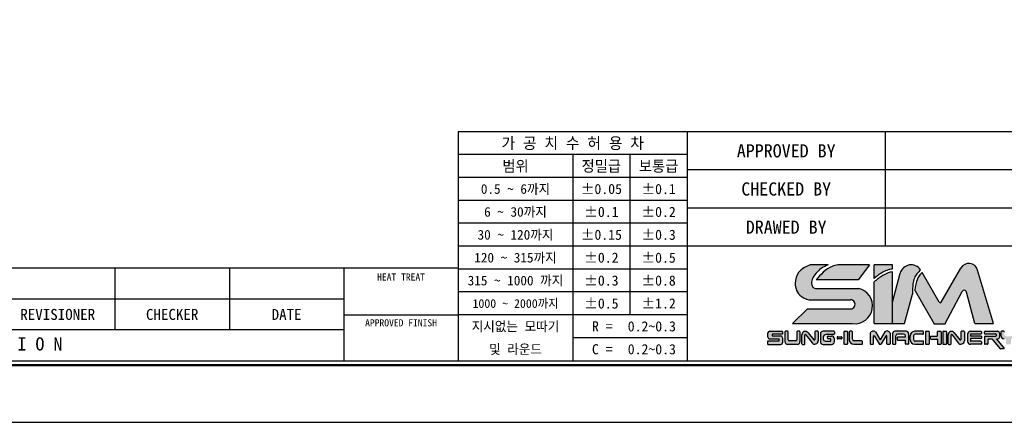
# Model space of a CAD drawing. Header units: millimetres. Extents: x -29 to 5648, y -387 to 3949.
# Tile 2 of 7: x 179 to 360, y 0 to 74. Entities that reach past the tile are written whole.
import ezdxf
from ezdxf.enums import TextEntityAlignment as Align

# ---------------------------------------------------------------- set-up
doc = ezdxf.new("R2010")
doc.units = ezdxf.units.MM
doc.layers.get('0').update_dxf_attribs({"linetype": 'CONTINUOUS'})
doc.layers.add('5', color=7, linetype='CONTINUOUS')
doc.layers.add('7', color=7, linetype='CONTINUOUS')

# ---------------------------------------------------------------- blocks, each defined once
blk = doc.blocks.new('란표제')
h = blk.add_hatch(color=8)
h.dxf.hatch_style = 1
edge = h.paths.add_edge_path()
edge.add_spline(control_points=[(275.0627256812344, 19.1589791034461), (275.0773552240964, 19.57794386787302), (275.1025993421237, 20.30089167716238), (275.3125840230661, 21.24983197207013), (275.7149129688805, 21.97049305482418), (276.082664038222, 22.32534979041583), (276.2775094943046, 22.51336344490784)], knot_values=[0, 0, 0, 0, 0.7435831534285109, 1.283095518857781, 1.707763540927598, 2.186317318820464, 2.186317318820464, 2.186317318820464, 2.186317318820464], degree=3, periodic=0)
edge.add_arc((274.8821637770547, 21.55989067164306), 1.690000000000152, 34.34572044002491, 164.999999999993)
edge.add_line((273.2497491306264, 21.99729485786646), (272.1147233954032, 17.76132114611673))
edge.add_line((272.1147233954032, 17.76132114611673), (272.1147233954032, 14.56964083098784))
edge.add_line((272.1147233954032, 14.56964083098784), (273.8922549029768, 14.56964083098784))
edge.add_line((273.8922549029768, 14.56964083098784), (275.0538491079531, 18.90476942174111))
edge.add_spline(control_points=[(275.0538491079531, 18.90476942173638), (275.0568079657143, 18.98950598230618), (275.0597668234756, 19.07424254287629), (275.0627256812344, 19.1589791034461)], knot_values=[2.186317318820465, 2.186317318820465, 2.186317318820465, 2.186317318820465, 2.336708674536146, 2.336708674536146, 2.336708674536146, 2.336708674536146], degree=3, periodic=0)
edge = h.paths.add_edge_path()
edge.add_arc((282.7153299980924, 19.15023052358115), 0.3379999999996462, 14.999999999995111, 152.0936797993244, ccw=False)
edge.add_line((283.0418129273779, 19.23771136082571), (284.2856565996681, 14.59562357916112))
edge.add_line((284.2856565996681, 14.59562357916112), (287.0312419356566, 14.59562357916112))
edge.add_line((287.0312419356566, 14.59562357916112), (284.698741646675, 22.48208966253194))
edge.add_arc((283.4022573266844, 22.0986416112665), 1.352000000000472, 16.47610349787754, 150.0000000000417)
edge.add_line((282.2313909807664, 22.77464161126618), (279.328189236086, 17.74614868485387))
edge.add_arc((279.1818309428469, 17.83064868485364), 0.1689999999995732, 210.0000000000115, 330.00000000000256, ccw=False)
edge.add_line((279.0354726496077, 17.74614868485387), (276.4997684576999, 22.13811717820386))
edge.add_spline(control_points=[(276.4997684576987, 22.13811717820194), (276.3465195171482, 21.96972988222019), (276.0439022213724, 21.63721921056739), (275.6848775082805, 20.95838757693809), (275.5056859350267, 20.21422517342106), (275.4438638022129, 19.68005989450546), (275.4178006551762, 19.4548650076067)], knot_values=[0, 0, 0, 0, 0.523800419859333, 1.034337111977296, 1.752334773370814, 2.275651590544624, 2.275651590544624, 2.275651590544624, 2.275651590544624], degree=3, periodic=0)
edge.add_arc((275.3365080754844, 19.30670119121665), 0.1690000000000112, 30.00000000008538, 61.24788174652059, ccw=False)
edge.add_line((275.4828663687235, 19.39120119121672), (278.275008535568, 14.55506909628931))
edge.add_line((278.275008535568, 14.55506909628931), (279.8991915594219, 14.55506909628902))
edge.add_line((279.8991915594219, 14.55506909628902), (282.4166346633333, 19.30842375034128))
h = blk.add_hatch(color=150)
h.dxf.hatch_style = 1
edge = h.paths.add_edge_path()
edge.add_spline(control_points=[(269.4313514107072, 21.23682854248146), (269.6359798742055, 21.41891288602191), (270.0327252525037, 21.7719484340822), (270.7280603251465, 22.18750380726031), (271.4106727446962, 22.51924857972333), (271.9007036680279, 22.60265436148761), (272.1147233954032, 22.63908161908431)], knot_values=[0, 0, 0, 0, 0.6304310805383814, 1.222315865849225, 1.865724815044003, 2.364625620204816, 2.364625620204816, 2.364625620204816, 2.364625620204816], degree=3, periodic=0)
edge.add_line((272.1147233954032, 22.63908161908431), (272.1147233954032, 23.23741673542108))
edge.add_line((272.1147233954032, 23.23741673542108), (269.4313514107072, 23.23741673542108))
edge.add_line((269.4313514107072, 23.23741673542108), (269.4313514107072, 21.23682854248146))
edge = h.paths.add_edge_path()
edge.add_spline(control_points=[(272.1147233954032, 22.22357291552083), (271.8960154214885, 22.17327034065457), (271.4034488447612, 22.0599806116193), (270.715909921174, 21.71275165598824), (270.0397629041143, 21.25956616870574), (269.6376071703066, 20.9094133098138), (269.4313514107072, 20.72982854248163)], knot_values=[0, 0, 0, 0, 0.5164407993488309, 1.163110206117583, 1.761888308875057, 2.392319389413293, 2.392319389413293, 2.392319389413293, 2.392319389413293], degree=3, periodic=0)
edge.add_line((269.4313514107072, 20.72982854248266), (269.4313514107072, 14.56964083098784))
edge.add_line((269.4313514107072, 14.56964083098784), (272.1147233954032, 14.56964083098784))
edge.add_line((272.1147233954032, 14.56964083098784), (272.1147233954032, 22.22357291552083))
edge = h.paths.add_edge_path()
edge.add_line((267.0830865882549, 19.76878435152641), (260.734030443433, 19.76878435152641))
edge.add_spline(control_points=[(260.7340304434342, 19.76878435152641), (260.6304282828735, 19.80046622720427), (260.3773761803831, 19.87785037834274), (260.0993263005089, 20.3834271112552), (260.187756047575, 21.0896081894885), (260.7314099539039, 21.92713840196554), (261.4878621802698, 22.76627762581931), (262.2797090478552, 23.09358528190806), (262.6276767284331, 23.23741673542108)], knot_values=[0, 0, 0, 0, 0.2433595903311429, 0.5944147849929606, 1.213183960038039, 1.789398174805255, 2.88702788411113, 3.747486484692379, 3.747486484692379, 3.747486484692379, 3.747486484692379], degree=3, periodic=0)
edge.add_line((262.6276767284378, 23.23741673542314), (259.9686972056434, 23.23741673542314))
edge.add_spline(control_points=[(259.9686972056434, 23.23741673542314), (259.6776716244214, 23.12786400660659), (259.0262061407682, 22.88262844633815), (258.0427933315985, 22.05524221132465), (257.6589013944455, 20.72241547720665), (257.8905376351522, 19.4262980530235), (258.4932930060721, 18.63992786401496), (259.0387723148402, 18.37393810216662), (259.2361936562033, 18.2776703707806)], knot_values=[0, 0, 0, 0, 0.550739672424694, 1.232839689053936, 2.19963066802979, 2.850121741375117, 3.513003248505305, 3.888995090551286, 3.888995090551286, 3.888995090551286, 3.888995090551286], degree=3, periodic=0)
edge.add_arc((260.0206695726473, 19.77456633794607), 1.689999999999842, 242.3423855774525, 270.0000000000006)
edge.add_line((260.0206695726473, 18.08456633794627), (265.933220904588, 18.08456633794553))
edge.add_arc((265.933220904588, 17.41949662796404), 0.6650697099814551, 270.18688939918, 90, ccw=False)
edge.add_line((265.9353902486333, 16.75443045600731), (259.548431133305, 16.75443045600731))
edge.add_line((259.548431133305, 16.75443045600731), (257.3636415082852, 14.56964083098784))
edge.add_line((257.3636415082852, 14.56964083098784), (266.2319154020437, 14.56964083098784))
edge.add_arc((266.5395411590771, 17.18852423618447), 2.636889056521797, 263.3004820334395, 78.10426637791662)
edge = h.paths.add_edge_path(flags=17)
edge.add_spline(control_points=[(264.0618412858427, 23.23741673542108), (263.7695622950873, 23.17538582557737), (262.9649864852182, 23.00462921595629), (261.8692366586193, 22.18236333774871), (261.1771816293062, 21.42409186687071), (260.8344419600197, 21.04855856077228)], knot_values=[0, 0, 0, 0, 0.6846043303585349, 1.884555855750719, 3.061918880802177, 3.061918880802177, 3.061918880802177, 3.061918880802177], degree=3, periodic=0)
edge.add_line((260.8344419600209, 21.04855856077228), (267.0300266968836, 21.04855856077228))
edge.add_line((267.0300266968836, 21.04855856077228), (268.7149674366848, 23.23741673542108))
edge.add_line((268.7149674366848, 23.23741673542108), (264.0618412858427, 23.23741673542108))
h = blk.add_hatch(color=150)
h.dxf.hatch_style = 1
h.paths.add_polyline_path([(255.8918496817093, 12.49001531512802, 0.4142135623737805), (255.6383496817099, 12.74351531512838), (254.4359279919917, 12.74351531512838, -0.4142135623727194), (254.3514279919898, 12.8280153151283), (254.3514279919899, 12.93313653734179, -0.4142135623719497), (254.4359279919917, 13.01763653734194), (255.8918496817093, 13.01763653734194), (255.8918496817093, 13.45026974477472), (253.9892572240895, 13.45026974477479, 0.4142135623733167), (253.7357572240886, 13.19676974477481), (253.7357572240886, 12.54712844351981, 0.4142135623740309), (253.9892572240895, 12.29362844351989), (255.3256614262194, 12.29362844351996, -0.4142135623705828), (255.4101614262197, 12.2091284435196), (255.4101614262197, 12.10882920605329, -0.4142135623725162), (255.3256614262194, 12.02432920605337), (253.7113647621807, 12.02432920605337), (253.7113647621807, 11.49943248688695), (255.6383496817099, 11.49943248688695, 0.4142135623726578), (255.8918496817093, 11.75293248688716)])
h.paths.add_polyline_path([(265.4913498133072, 13.34837791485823, 0.4142135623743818), (265.4068498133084, 13.43287791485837), (265.0227749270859, 13.43287791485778, 0.4142135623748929), (264.9382749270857, 13.34837791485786), (264.9382749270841, 11.60814308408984, 0.4142135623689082), (265.0227749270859, 11.52364308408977), (265.4068498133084, 11.52364308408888, 0.4142135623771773), (265.4913498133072, 11.6081430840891)])
h.paths.add_polyline_path([(269.3149947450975, 12.69271470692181, -0.7673269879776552), (269.4726738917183, 12.73496470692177), (270.1476377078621, 11.56589308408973, 0.2679491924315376), (270.2208168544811, 11.52364308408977), (270.3886929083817, 11.52364308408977, 0.2679491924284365), (270.4618720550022, 11.56589308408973), (271.136835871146, 12.73496470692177, -0.7673269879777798), (271.2945150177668, 12.69271470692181), (271.2945150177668, 11.60814308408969, 0.414213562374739), (271.3790150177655, 11.52364308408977), (271.6874683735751, 11.52364308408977, 0.4142135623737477), (271.7719683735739, 11.60814308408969), (271.7719683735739, 13.14150117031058, 0.5572135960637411), (270.9835726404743, 13.35275117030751), (270.3047548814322, 12.17700432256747), (269.6259371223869, 13.35275117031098, 0.5198906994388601), (268.8375413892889, 13.14150117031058), (268.8375413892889, 11.60814308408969, 0.4142135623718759), (268.9220413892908, 11.52364308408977), (269.2304947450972, 11.52364308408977, 0.4142135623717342), (269.3149947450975, 11.60814308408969)])
h = blk.add_hatch(color=251)
h.dxf.hatch_style = 1
h.paths.add_polyline_path([(264.6369999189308, 12.54995020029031, 0.4142135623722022), (264.552499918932, 12.63445020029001), (264.0281001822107, 12.63445020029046, 0.4142135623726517), (263.9436001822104, 12.54995020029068), (263.9436001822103, 12.39560813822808, 0.4142135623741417), (264.0281001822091, 12.31110813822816), (264.552499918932, 12.3111081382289, 0.4142135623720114), (264.6369999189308, 12.39560813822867)])
h.paths.add_polyline_path([(258.4601998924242, 11.92193248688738), (258.4601998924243, 13.36576974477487, 0.4142135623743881), (258.3756998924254, 13.45026974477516), (258.0906228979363, 13.45026974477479, 0.4142135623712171), (258.0061228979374, 13.36576974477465), (258.0061228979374, 12.18747393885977, -0.4142135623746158), (257.8371228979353, 12.01847393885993), (256.8846107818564, 12.01847393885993, -0.4142135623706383), (256.7156107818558, 12.18747393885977), (256.7156107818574, 13.36576974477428, 0.414213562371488), (256.6311107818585, 13.45026974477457), (256.3251870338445, 13.45026974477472, 0.4142135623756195), (256.2406870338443, 13.36576974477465), (256.2406870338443, 11.92193248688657, 0.4142135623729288), (256.6631870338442, 11.4994324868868), (258.0376998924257, 11.49943248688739, 0.4142135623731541)])
h.paths.add_polyline_path([(261.1488024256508, 12.0448363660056), (261.1488024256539, 13.36576974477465, 0.4142135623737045), (261.064302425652, 13.45026974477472), (260.7360734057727, 13.45026974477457, 0.4142135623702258), (260.6515734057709, 13.36576974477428), (260.6515734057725, 12.24481650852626, -0.7053166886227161), (260.5016056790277, 12.19139154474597), (259.6575188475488, 13.22574781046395, 0.7053166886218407), (258.757712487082, 12.90519802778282), (258.7577124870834, 11.58393248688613, 0.4142135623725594), (258.8422124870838, 11.49943248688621), (259.0973144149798, 11.49943248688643, 0.4142135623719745), (259.1818144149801, 11.58393248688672), (259.1818144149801, 12.87627755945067, -0.7182104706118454), (259.3335723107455, 12.92743052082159), (260.2382550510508, 11.73791859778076, 0.7182104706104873)])
h.paths.add_polyline_path([(263.5382578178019, 11.92193248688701), (263.5382578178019, 12.31768943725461, 0.4142135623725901), (263.1157578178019, 12.74018943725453), (262.6233206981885, 12.74018943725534, 0.4142135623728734), (262.5388206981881, 12.65568943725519), (262.5388206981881, 12.3999134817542, 0.4142135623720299), (262.6233206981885, 12.31541348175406), (262.9553217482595, 12.31541348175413, -0.4142135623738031), (263.0398217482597, 12.23091348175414), (263.0398217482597, 12.06617401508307, -0.4142135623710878), (262.9553217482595, 11.9816740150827), (262.2414599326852, 11.9816740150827, -0.4142135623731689), (261.903459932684, 12.31967401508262), (261.903459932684, 12.54779928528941, -0.4142135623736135), (262.325959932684, 12.97029928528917), (263.4537578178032, 12.9702992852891, 0.414213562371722), (263.5382578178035, 13.05479928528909), (263.5382578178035, 13.36576974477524, 0.4142135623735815), (263.4537578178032, 13.45026974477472), (261.8935343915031, 13.45026974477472, 0.414213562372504), (261.4710343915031, 13.02776974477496), (261.4710343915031, 11.92193248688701, 0.4142135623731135), (261.8935343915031, 11.49943248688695), (263.1157578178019, 11.49943248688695, 0.4142135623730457)])
h.paths.add_polyline_path([(267.686365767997, 11.92748730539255, 0.4142135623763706), (267.6018657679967, 12.01198730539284), (266.4686991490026, 12.01198730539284, -0.414213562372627), (266.2151991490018, 12.26548730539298), (266.2151991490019, 13.34837791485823, 0.4142135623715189), (266.1306991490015, 13.43287791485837), (265.8297345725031, 13.43287791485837, 0.4142135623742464), (265.7452345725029, 13.34837791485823), (265.7452345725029, 12.19964308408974, 0.4142135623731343), (266.4212345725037, 11.52364308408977), (267.6018657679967, 11.52364308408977, 0.4142135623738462), (267.686365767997, 11.60814308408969)])
h.paths.add_polyline_path([(272.6031511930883, 12.77084332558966, -0.4142135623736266), (272.8566511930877, 13.02434332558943), (273.7719485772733, 13.02434332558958, -0.4142135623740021), (274.0254485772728, 12.77084332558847), (274.0254485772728, 12.60578891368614), (272.8978494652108, 12.60578891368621, 0.4142135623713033), (272.8133494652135, 12.52128891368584), (272.8133494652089, 12.2275027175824, 0.4142135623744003), (272.8978494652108, 12.14300271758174), (274.0254485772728, 12.14300271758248), (274.0254485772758, 11.60814308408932, 0.414213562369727), (274.1099485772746, 11.52364308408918), (274.4089681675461, 11.5236430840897, 0.4142135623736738), (274.493468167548, 11.60814308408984), (274.493468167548, 13.09487791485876, 0.4142135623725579), (274.1554681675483, 13.43287791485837), (272.4765440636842, 13.43287791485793, 0.4142135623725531), (272.1385440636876, 13.09487791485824), (272.1385440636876, 11.60814308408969, 0.4142135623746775), (272.2230440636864, 11.52364308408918), (272.518651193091, 11.52364308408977, 0.4142135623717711), (272.6031511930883, 11.60814308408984)])
h.paths.add_polyline_path([(276.7035665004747, 11.89577780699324, 0.4142135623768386), (276.6190665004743, 11.98027780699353), (275.489626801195, 11.9802778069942, -0.4142135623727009), (275.2361268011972, 12.23377780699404), (275.2361268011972, 12.7733856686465, -0.4142135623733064), (275.489626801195, 13.02688566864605), (276.6190665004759, 13.02688566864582, 0.414213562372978), (276.7035665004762, 13.11138566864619), (276.7035665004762, 13.34837791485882, 0.4142135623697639), (276.6190665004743, 13.43287791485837), (275.4024355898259, 13.43287791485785, 0.4142135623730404), (274.7264355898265, 12.75687791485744), (274.7264355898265, 12.19964308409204, 0.4142135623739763), (275.4024355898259, 11.52364308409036), (276.6190665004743, 11.52364308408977, 0.4142135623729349), (276.7035665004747, 11.60814308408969)])
h.paths.add_polyline_path([(277.5403531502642, 13.34837791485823, 0.4142135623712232), (277.4558531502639, 13.43287791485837), (277.071778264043, 13.43287791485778, 0.4142135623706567), (276.9872782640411, 13.34837791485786), (276.9872782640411, 11.60814308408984, 0.4142135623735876), (277.0717782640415, 11.52364308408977), (277.4558531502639, 11.52364308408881, 0.4142135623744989), (277.5403531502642, 11.6081430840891)])
h.paths.add_polyline_path([(279.2992845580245, 13.34837791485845, 0.414213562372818), (279.2147845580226, 13.43287791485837), (278.8307096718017, 13.43287791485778, 0.4142135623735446), (278.7462096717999, 13.34837791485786), (278.7462096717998, 12.79193278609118, -0.4142135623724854), (278.6617096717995, 12.70743278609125), (277.7792291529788, 12.70743278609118, 0.4142135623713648), (277.6947291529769, 12.62293278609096), (277.6947291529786, 12.37646408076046, 0.4142135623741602), (277.7792291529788, 12.29196408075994), (278.6617096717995, 12.29196408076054, -0.4142135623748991), (278.7462096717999, 12.20746408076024), (278.7462096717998, 11.60814308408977, 0.4142135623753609), (278.8307096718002, 11.52364308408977), (279.2147845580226, 11.52364308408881, 0.4142135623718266), (279.2992845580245, 11.6081430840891)])
h.paths.add_polyline_path([(280.1012012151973, 13.34837791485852, 0.414213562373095), (280.0167012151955, 13.43287791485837), (279.6326263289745, 13.43287791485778, 0.4142135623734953), (279.5481263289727, 13.34837791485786), (279.5481263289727, 11.60814308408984, 0.414213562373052), (279.632626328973, 11.52364308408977), (280.0167012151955, 11.52364308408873, 0.4142135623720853), (280.1012012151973, 11.6081430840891)])
h.paths.add_polyline_path([(281.2413105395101, 13.2257478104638, 0.7053166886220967), (280.3415041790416, 12.90519802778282), (280.3415041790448, 11.58393248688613, 0.4142135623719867), (280.4260041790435, 11.49943248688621), (280.6811061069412, 11.49943248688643, 0.4142135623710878), (280.7656061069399, 11.58393248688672), (280.7656061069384, 12.87627755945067, -0.7182104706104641), (280.9173640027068, 12.92743052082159), (281.8220467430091, 11.73791859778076, 0.7182104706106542), (282.7325941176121, 12.0448363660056), (282.7325941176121, 13.36576974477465, 0.4142135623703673), (282.6480941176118, 13.45026974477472), (282.319865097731, 13.45026974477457, 0.4142135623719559), (282.2353650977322, 13.36576974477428), (282.2353650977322, 12.24481650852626, -0.7053166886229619), (282.0853973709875, 12.19139154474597)])
h.paths.add_polyline_path([(285.2465399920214, 13.34837791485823, 0.414213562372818), (285.1620399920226, 13.43287791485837), (283.6221923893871, 13.43287791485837, 0.414213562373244), (283.1996923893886, 13.01037791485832), (283.1996923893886, 11.94614308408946, 0.4142135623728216), (283.6221923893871, 11.52364308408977), (285.1620399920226, 11.52364308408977, 0.4142135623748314), (285.2465399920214, 11.60814308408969), (285.2465399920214, 11.88650074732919, 0.4142135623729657), (285.1620399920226, 11.97100074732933), (283.712613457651, 11.97100074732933, -0.4142135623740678), (283.6281134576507, 12.05550074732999), (283.6281134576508, 12.26963683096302, -0.4142135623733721), (283.7126134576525, 12.35413683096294), (285.1620399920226, 12.35413683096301, 0.4142135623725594), (285.2465399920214, 12.43863683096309), (285.2465399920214, 12.64687567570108, 0.4142135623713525), (285.1620399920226, 12.73137567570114), (283.7126134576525, 12.73137567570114, -0.4142135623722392), (283.6281134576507, 12.81587567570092), (283.6281134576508, 12.94159305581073, -0.4142135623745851), (283.712613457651, 13.02609305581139), (285.1620399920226, 13.02609305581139, 0.4142135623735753), (285.2465399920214, 13.11059305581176)])
h.paths.add_polyline_path([(287.9367704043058, 13.17937791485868, 0.4142135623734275), (287.6832704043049, 13.43287791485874), (285.7858523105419, 13.43287791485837, 0.4142135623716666), (285.7013523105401, 13.34837791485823), (285.70135231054, 13.13880807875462, 0.4142135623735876), (285.7858523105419, 13.05430807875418), (287.3438020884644, 13.0543080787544, -0.4142135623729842), (287.4283020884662, 12.96980807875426), (287.4283020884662, 12.78855795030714, -0.4142135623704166), (287.3438020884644, 12.70405795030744), (285.7858523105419, 12.70405795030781, 0.4142135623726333), (285.7013523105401, 12.61955795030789), (285.7013523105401, 11.60814308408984, 0.4142135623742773), (285.7858523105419, 11.52364308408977), (286.1203941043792, 11.52364308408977, 0.4142135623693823), (286.2048941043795, 11.60814308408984), (286.2048941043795, 12.23851556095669, -0.4142135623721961), (286.2893941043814, 12.32301556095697), (286.819905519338, 12.32301556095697), (288.0190716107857, 10.89390506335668, 0.2216946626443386), (288.0838023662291, 10.86372061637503), (288.5418862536, 10.86372061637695, 0.6370702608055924), (288.6066170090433, 11.00253616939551), (287.4986032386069, 12.32301556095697), (287.6832704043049, 12.32301556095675, 0.4142135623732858), (287.9367704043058, 12.57651556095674)])
h.paths.add_polyline_path([(290.3760742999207, 12.83001556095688), (290.3760742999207, 13.3483779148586, 0.4142135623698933), (290.2915742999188, 13.43287791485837), (289.9447103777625, 13.43287791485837, 0.4142135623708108), (289.8602103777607, 13.34837791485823), (289.8602103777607, 12.95755795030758, -0.4142135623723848), (289.6067103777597, 12.7040579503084), (288.89774458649, 12.70405795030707, -0.4142135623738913), (288.6442445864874, 12.95755795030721), (288.6442445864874, 13.34837791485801, 0.4142135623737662), (288.5597445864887, 13.43287791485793), (288.2128806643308, 13.43287791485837, 0.4142135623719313), (288.128380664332, 13.34837791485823), (288.128380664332, 12.83001556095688, 0.4142135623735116), (288.6353806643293, 12.32301556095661), (289.8690742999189, 12.32301556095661, 0.4142135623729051)])
h.paths.add_polyline_path([(289.60736216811, 12.32301556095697), (288.8774100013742, 12.32301556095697), (288.8774100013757, 11.60814308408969, 0.4142135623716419), (288.961910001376, 11.52364308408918), (289.5228621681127, 11.52364308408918, 0.41421356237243), (289.6073621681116, 11.60814308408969)])
for p, q in [((262.6276767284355, 23.23741673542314), (259.9686972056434, 23.23741673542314)), ((268.7149674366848, 23.23741673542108), (264.0618412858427, 23.23741673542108)), ((268.7149674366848, 23.23741673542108), (267.0300266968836, 21.04855856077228)), ((272.1147233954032, 23.23741673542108), (269.4313514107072, 23.23741673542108)), ((269.4313514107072, 21.23682854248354), (269.4313514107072, 23.23741673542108)), ((272.1147233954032, 22.63908161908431), (272.1147233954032, 23.23741673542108)), ((272.1147233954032, 14.56964083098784), (272.1147233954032, 22.22357291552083)), ((272.1147233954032, 17.76132114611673), (273.2497491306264, 21.99729485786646)), ((279.0354726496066, 17.74614868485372), (276.4997684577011, 22.13811717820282)), ((279.3281892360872, 17.74614868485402), (282.2313909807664, 22.77464161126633)), ((287.0312419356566, 14.59562357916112), (284.6987416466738, 22.48208966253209)), ((267.0300266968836, 21.04855856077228), (260.8344419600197, 21.04855856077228)), ((269.4313514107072, 14.56964083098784), (269.4313514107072, 20.72982854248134)), ((260.7340304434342, 19.76878435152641), (267.083086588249, 19.76878435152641)), ((273.8922549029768, 14.56964083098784), (275.0538491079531, 18.90476942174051)), ((275.4828663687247, 19.39120119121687), (278.275008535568, 14.55506909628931)), ((279.8658430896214, 14.49210159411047), (282.4166346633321, 19.30842375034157)), ((284.2856565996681, 14.59562357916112), (283.0418129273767, 19.23771136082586)), ((260.0206695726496, 18.08456633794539), (265.933220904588, 18.08456633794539)), ((259.548431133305, 16.75443045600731), (257.3636415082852, 14.56964083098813)), ((259.548431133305, 16.75443045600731), (265.9310515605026, 16.75443045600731)), ((257.3636415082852, 14.56964083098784), (266.2319154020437, 14.56964083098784)), ((269.4313514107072, 14.56964083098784), (272.1147233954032, 14.56964083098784)), ((272.1147233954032, 14.56964083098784), (273.8922549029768, 14.56964083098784)), ((278.275008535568, 14.55506909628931), (279.8658430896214, 14.55506909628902)), ((284.2856565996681, 14.59562357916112), (287.0312419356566, 14.59562357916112)), ((253.7357572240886, 12.54712844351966), (253.7357572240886, 13.19676974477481)), ((253.9892572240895, 13.45026974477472), (255.8918496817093, 13.45026974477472)), ((255.8918496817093, 13.41828104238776), (255.8918496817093, 13.01763653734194)), ((256.2406870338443, 13.36576974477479), (256.2406870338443, 11.92193248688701)), ((256.6311107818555, 13.45026974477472), (256.3251870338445, 13.45026974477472)), ((256.7156107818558, 12.18747393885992), (256.7156107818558, 13.36576974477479)), ((258.0061228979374, 13.36576974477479), (258.0061228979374, 12.18747393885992)), ((258.3756998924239, 13.45026974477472), (258.0906228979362, 13.45026974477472)), ((258.4601998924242, 13.36576974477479), (258.4601998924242, 11.92193248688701)), ((259.6575188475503, 13.22574781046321), (260.5016056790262, 12.1913915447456)), ((260.6515734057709, 13.36576974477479), (260.6515734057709, 12.24481650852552)), ((261.064302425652, 13.45026974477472), (260.7360734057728, 13.45026974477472)), ((261.1488024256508, 13.36576974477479), (261.1488024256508, 12.04483636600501)), ((263.4537578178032, 13.45026974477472), (261.8935343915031, 13.45026974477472)), ((263.5382578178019, 13.36576974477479), (263.5382578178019, 13.05479928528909)), ((263.5382578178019, 13.36576974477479), (263.5382578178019, 13.05479928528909)), ((264.9382749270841, 13.34837791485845), (264.9382749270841, 11.60814308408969)), ((265.0227749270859, 13.43287791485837), (265.4068498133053, 13.43287791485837)), ((265.4913498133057, 13.34837791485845), (265.4913498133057, 11.60814308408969)), ((265.7452345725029, 13.34837791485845), (265.7452345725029, 12.19964308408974)), ((266.1306991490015, 13.43287791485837), (265.8297345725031, 13.43287791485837)), ((266.2151991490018, 12.26548730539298), (266.2151991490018, 13.34837791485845)), ((268.8375413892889, 13.14150117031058), (268.8375413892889, 11.60814308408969)), ((269.6259371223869, 13.35275117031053), (270.3047548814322, 12.17700432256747)), ((270.9835726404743, 13.35275117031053), (270.3047548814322, 12.17700432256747)), ((271.7719683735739, 13.14150117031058), (271.7719683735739, 11.60814308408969)), ((272.1385440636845, 13.09487791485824), (272.1385440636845, 11.60814308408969)), ((274.1554681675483, 13.43287791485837), (272.4765440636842, 13.43287791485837)), ((274.4934681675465, 13.09487791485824), (274.4934681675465, 11.60814308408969)), ((276.6190665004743, 13.43287791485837), (275.4024355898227, 13.43287791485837)), ((276.7035665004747, 13.11138566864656), (276.7035665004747, 13.34837791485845)), ((276.9872782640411, 13.34837791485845), (276.9872782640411, 11.60814308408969)), ((277.0717782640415, 13.43287791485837), (277.4558531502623, 13.43287791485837)), ((277.5403531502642, 13.34837791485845), (277.5403531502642, 11.60814308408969)), ((278.7462096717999, 12.79193278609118), (278.7462096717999, 13.34837791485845)), ((278.8307096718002, 13.43287791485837), (279.2147845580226, 13.43287791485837)), ((279.2992845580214, 13.34837791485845), (279.2992845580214, 11.60814308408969)), ((279.5481263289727, 13.34837791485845), (279.5481263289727, 11.60814308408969)), ((279.632626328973, 13.43287791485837), (280.0167012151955, 13.43287791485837)), ((280.1012012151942, 13.34837791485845), (280.1012012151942, 11.60814308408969)), ((281.2413105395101, 13.22574781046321), (282.085397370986, 12.1913915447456)), ((282.2353650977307, 13.36576974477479), (282.2353650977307, 12.24481650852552)), ((282.6480941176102, 13.45026974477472), (282.319865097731, 13.45026974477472)), ((282.7325941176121, 13.36576974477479), (282.7325941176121, 12.04483636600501)), ((283.6221923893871, 13.43287791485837), (285.1620399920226, 13.43287791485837)), ((285.2465399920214, 13.34837791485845), (285.2465399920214, 13.11059305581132)), ((285.7013523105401, 13.13880807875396), (285.7013523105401, 13.34837791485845)), ((285.7858523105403, 13.43287791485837), (287.6832704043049, 13.43287791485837)), ((287.9367704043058, 13.17937791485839), (287.9367704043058, 12.57651556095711)), ((288.128380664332, 13.34837791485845), (288.128380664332, 12.83001556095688)), ((288.5597445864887, 13.43287791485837), (288.2128806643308, 13.43287791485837)), ((253.7113647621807, 11.49943248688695), (253.7113647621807, 12.02432920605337)), ((253.7113647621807, 12.02432920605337), (255.3256614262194, 12.02432920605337)), ((255.3256614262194, 12.29362844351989), (253.9892572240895, 12.29362844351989)), ((254.3514279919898, 12.93313653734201), (254.3514279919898, 12.8280153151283)), ((255.8918496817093, 13.01763653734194), (254.4359279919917, 13.01763653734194)), ((254.4359279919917, 12.74351531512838), (255.6383496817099, 12.74351531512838)), ((255.4101614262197, 12.10882920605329), (255.4101614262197, 12.20912844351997)), ((255.8918496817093, 12.49001531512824), (255.8918496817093, 11.75293248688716)), ((257.8371228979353, 12.01847393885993), (256.8846107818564, 12.01847393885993)), ((258.7577124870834, 11.58393248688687), (258.7577124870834, 12.90519802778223)), ((259.1818144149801, 11.58393248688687), (259.1818144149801, 12.87627755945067)), ((259.3335723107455, 12.92743052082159), (260.2382550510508, 11.73791859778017)), ((261.4710343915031, 13.02776974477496), (261.4710343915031, 11.92193248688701)), ((261.903459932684, 12.54779928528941), (261.903459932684, 12.31967401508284)), ((262.2414599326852, 11.9816740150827), (262.9553217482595, 11.9816740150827)), ((263.4537578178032, 12.97029928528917), (262.325959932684, 12.97029928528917)), ((262.5388206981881, 12.39991348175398), (262.5388206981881, 12.65568943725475)), ((262.6233206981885, 12.74018943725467), (263.1157578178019, 12.74018943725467)), ((262.9553217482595, 12.31541348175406), (262.6233206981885, 12.31541348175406)), ((263.0398217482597, 12.06617401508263), (263.0398217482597, 12.23091348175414)), ((263.5382578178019, 11.92193248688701), (263.5382578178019, 12.31768943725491)), ((263.9436001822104, 12.54995020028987), (263.9436001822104, 12.39560813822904)), ((264.0281001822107, 12.63445020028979), (264.552499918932, 12.63445020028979)), ((264.552499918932, 12.31110813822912), (264.0281001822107, 12.31110813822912)), ((264.6369999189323, 12.54995020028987), (264.6369999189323, 12.39560813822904)), ((267.6018657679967, 12.01198730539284), (266.4686991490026, 12.01198730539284)), ((267.686365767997, 11.60814308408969), (267.686365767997, 11.92748730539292)), ((269.3149947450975, 11.60814308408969), (269.3149947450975, 12.69271470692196)), ((269.4726738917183, 12.73496470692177), (270.1476377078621, 11.56589308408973)), ((271.136835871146, 12.73496470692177), (270.4618720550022, 11.56589308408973)), ((271.2945150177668, 11.60814308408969), (271.2945150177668, 12.69271470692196)), ((272.6031511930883, 11.60814308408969), (272.6031511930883, 12.77084332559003)), ((272.8133494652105, 12.52128891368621), (272.8133494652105, 12.2275027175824)), ((273.7719485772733, 13.02434332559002), (272.8566511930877, 13.02434332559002)), ((272.8978494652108, 12.60578891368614), (274.0254485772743, 12.60578891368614)), ((272.8978494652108, 12.14300271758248), (274.0254485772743, 12.14300271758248)), ((274.0254485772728, 12.60578891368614), (274.0254485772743, 12.77084332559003)), ((274.0254485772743, 11.60814308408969), (274.0254485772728, 12.14300271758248)), ((274.7264355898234, 12.19964308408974), (274.7264355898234, 12.7568779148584)), ((275.2361268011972, 12.77338566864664), (275.2361268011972, 12.23377780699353)), ((276.6190665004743, 13.02688566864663), (275.489626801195, 13.02688566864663)), ((276.6190665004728, 11.98027780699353), (275.489626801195, 11.98027780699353)), ((276.7035665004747, 11.60814308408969), (276.7035665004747, 11.89577780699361)), ((277.6947291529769, 12.62293278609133), (277.6947291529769, 12.37646408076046)), ((277.7792291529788, 12.70743278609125), (278.6617096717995, 12.70743278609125)), ((277.7792291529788, 12.29196408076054), (278.6617096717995, 12.29196408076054)), ((278.7462096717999, 12.20746408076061), (278.7462096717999, 11.60814308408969)), ((280.3415041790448, 11.58393248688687), (280.3415041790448, 12.90519802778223)), ((280.7656061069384, 11.58393248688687), (280.7656061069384, 12.87627755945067)), ((280.9173640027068, 12.92743052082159), (281.8220467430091, 11.73791859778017)), ((283.1996923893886, 13.01037791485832), (283.1996923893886, 11.94614308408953)), ((283.6281134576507, 12.94159305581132), (283.6281134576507, 12.81587567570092)), ((283.6281134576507, 12.26963683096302), (283.6281134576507, 12.05550074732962)), ((285.1620399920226, 13.02609305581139), (283.712613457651, 13.02609305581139)), ((285.1620399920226, 12.73137567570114), (283.7126134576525, 12.73137567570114)), ((285.1620399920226, 12.35413683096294), (283.7126134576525, 12.35413683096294)), ((285.1620399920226, 11.97100074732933), (283.712613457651, 11.97100074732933)), ((285.2465399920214, 12.64687567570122), (285.2465399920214, 12.43863683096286)), ((285.2465399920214, 11.88650074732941), (285.2465399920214, 11.60814308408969)), ((285.7013523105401, 12.61955795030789), (285.7013523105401, 11.60814308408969)), ((285.7858523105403, 13.05430807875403), (287.3438020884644, 13.05430807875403)), ((285.7858523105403, 12.70405795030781), (287.3438020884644, 12.70405795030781)), ((286.2048941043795, 12.23851556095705), (286.2048941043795, 11.60814308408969)), ((286.2893941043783, 12.32301556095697), (286.819905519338, 12.32301556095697)), ((288.0190716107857, 10.89390506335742), (286.819905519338, 12.32301556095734)), ((287.4283020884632, 12.96980807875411), (287.4283020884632, 12.78855795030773)), ((287.4986032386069, 12.32301556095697), (287.6832704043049, 12.32301556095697)), ((288.6066170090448, 11.00253616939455), (287.4986032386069, 12.32301556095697)), ((253.7113647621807, 11.49943248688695), (255.6383496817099, 11.49943248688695)), ((258.0376998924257, 11.49943248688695), (256.6631870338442, 11.49943248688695)), ((258.8422124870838, 11.49943248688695), (259.0973144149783, 11.49943248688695)), ((261.8935343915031, 11.49943248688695), (263.1157578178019, 11.49943248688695)), ((265.0227749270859, 11.52364308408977), (265.4068498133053, 11.52364308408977)), ((266.4212345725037, 11.52364308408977), (267.6018657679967, 11.52364308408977)), ((268.9220413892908, 11.52364308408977), (269.2304947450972, 11.52364308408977)), ((270.2208168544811, 11.52364308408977), (270.3886929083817, 11.52364308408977)), ((271.3790150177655, 11.52364308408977), (271.6874683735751, 11.52364308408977)), ((272.2230440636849, 11.52364308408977), (272.518651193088, 11.52364308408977)), ((274.4089681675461, 11.52364308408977), (274.1099485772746, 11.52364308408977)), ((275.4024355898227, 11.52364308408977), (276.6190665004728, 11.52364308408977)), ((277.0717782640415, 11.52364308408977), (277.4558531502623, 11.52364308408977)), ((278.8307096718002, 11.52364308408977), (279.2147845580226, 11.52364308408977)), ((279.632626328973, 11.52364308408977), (280.0167012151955, 11.52364308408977)), ((280.4260041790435, 11.49943248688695), (280.681106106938, 11.49943248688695)), ((285.1620399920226, 11.52364308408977), (283.6221923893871, 11.52364308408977)), ((286.1203941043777, 11.52364308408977), (285.7858523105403, 11.52364308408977)), ((288.5418862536, 10.86372061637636), (288.0838023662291, 10.86372061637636))]:
    blk.add_line(p, q)
for centre, radius, start, end in [((283.4022573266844, 22.09864161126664), 1.352, 16.476103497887, 149.9999999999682), ((274.8821637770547, 21.55989067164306), 1.69, 34.34572044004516, 165.0000000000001), ((266.5395411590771, 17.18852423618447), 2.636889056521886, 263.300482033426, 78.10426637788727), ((275.3365080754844, 19.30670119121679), 0.169, 30.00000000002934, 61.24788175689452), ((282.7153299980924, 19.150230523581), 0.338, 14.99999999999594, 152.0936797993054), ((260.0206695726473, 19.77456633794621), 1.69, 242.3423855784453, 270), ((265.933220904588, 17.41949662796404), 0.665069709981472, 269.8131105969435, 90), ((279.1818309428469, 17.8306486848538), 0.169, 210.0000000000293, 329.9999999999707), ((253.9892572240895, 13.19676974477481), 0.2535, 90, 180), ((256.3251870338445, 13.36576974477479), 0.0845, 90, 180), ((256.6311107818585, 13.36576974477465), 0.0845, 0, 90.00000000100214), ((258.0906228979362, 13.36576974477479), 0.0845, 90, 180), ((258.3756998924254, 13.36576974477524), 0.0845, 0, 90.00000000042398), ((259.2647124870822, 12.90519802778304), 0.507, 39.21617813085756, 180), ((260.7360734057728, 13.36576974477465), 0.0845, 90.00000000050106, 180), ((261.064302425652, 13.36576974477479), 0.0845, 0, 90.00000000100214), ((261.8935343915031, 13.02776974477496), 0.4225, 90, 180), ((263.4537578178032, 13.36576974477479), 0.0845, 0, 90.00000000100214), ((265.0227749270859, 13.34837791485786), 0.0845, 90.00000000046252, 180), ((265.4068498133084, 13.34837791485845), 0.0845, 0, 90.00000000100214), ((265.8297345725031, 13.34837791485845), 0.0845, 90, 180), ((266.1306991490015, 13.34837791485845), 0.0845, 0, 90), ((269.3058663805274, 12.97047997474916), 0.4985745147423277, 50.06099622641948, 159.9390037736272), ((271.3124187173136, 13.00322997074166), 0.4799008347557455, 16.74570727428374, 133.2542927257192), ((272.4765440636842, 13.09487791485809), 0.338, 90.00000000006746, 180), ((274.1554681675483, 13.09487791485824), 0.338, 0, 90.00000000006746), ((275.4024355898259, 12.75687791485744), 0.676, 90.00000000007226, 180), ((276.6190665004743, 13.34837791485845), 0.0845, 0, 90.00000000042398), ((276.6190665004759, 13.11138566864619), 0.0845, 269.9999999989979, 0), ((277.071778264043, 13.34837791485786), 0.0845, 90.00000000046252, 180), ((277.4558531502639, 13.34837791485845), 0.0845, 0, 90.00000000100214), ((278.8307096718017, 13.34837791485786), 0.0845, 90.00000000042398, 180), ((279.2147845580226, 13.34837791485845), 0.0845, 0, 90.00000000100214), ((279.6326263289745, 13.34837791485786), 0.0845, 90.00000000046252, 180), ((280.0167012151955, 13.34837791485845), 0.0845, 0, 90.00000000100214), ((280.848504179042, 12.90519802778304), 0.507, 39.21617813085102, 180), ((282.319865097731, 13.36576974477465), 0.0845, 90.00000000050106, 180), ((282.6480941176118, 13.36576974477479), 0.0845, 0, 90.00000000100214), ((283.6221923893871, 13.01037791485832), 0.4225, 90, 180), ((285.1620399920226, 13.34837791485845), 0.0845, 0, 90), ((285.1620399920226, 13.11059305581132), 0.0845, 270, 0), ((285.7858523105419, 13.34837791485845), 0.0845, 90.00000000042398, 180), ((285.7858523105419, 13.13880807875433), 0.0845, 180, 269.9999999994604), ((287.6832704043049, 13.17937791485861), 0.2535, 0, 90), ((288.2128806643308, 13.34837791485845), 0.0845, 90, 180), ((288.5597445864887, 13.34837791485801), 0.0845, 0, 90.00000000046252), ((253.9892572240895, 12.54712844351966), 0.2535, 180, 270), ((254.4359279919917, 12.93313653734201), 0.0845, 90, 180), ((254.4359279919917, 12.8280153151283), 0.0845, 180, 270), ((255.3256614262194, 12.20912844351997), 0.0845, 0, 90), ((255.3256614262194, 12.10882920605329), 0.0845, 270, 0), ((255.6383496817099, 12.49001531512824), 0.2535, 0, 90), ((255.6383496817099, 11.75293248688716), 0.2535, 270, 0), ((256.6631870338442, 11.92193248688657), 0.4225, 180, 269.9999999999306), ((256.8846107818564, 12.18747393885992), 0.169, 180, 270), ((257.8371228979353, 12.18747393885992), 0.169, 270, 0), ((258.0376998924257, 11.92193248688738), 0.4225, 270.0000000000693, 0), ((259.2663144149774, 12.87627755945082), 0.0845, 37.25478689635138, 180), ((260.641802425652, 12.0448363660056), 0.507, 217.2547868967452, 0), ((260.5670734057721, 12.24481650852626), 0.0845, 219.2161781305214, 0), ((261.8935343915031, 11.92193248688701), 0.4225, 180, 269.9999999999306), ((262.325959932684, 12.54779928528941), 0.4225, 90, 180), ((262.2414599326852, 12.31967401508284), 0.338, 180, 270), ((262.6233206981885, 12.65568943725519), 0.0845, 90, 180), ((262.6233206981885, 12.39991348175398), 0.0845, 180, 270), ((262.9553217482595, 12.23091348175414), 0.0845, 0, 90), ((262.9553217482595, 12.06617401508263), 0.0845, 270, 0), ((263.1157578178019, 12.31768943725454), 0.4225, 0, 90), ((263.1157578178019, 11.92193248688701), 0.4225, 270, 0), ((263.4537578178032, 13.05479928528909), 0.0845, 269.9999999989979, 0), ((264.0281001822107, 12.54995020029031), 0.0845, 90, 180), ((264.0281001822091, 12.39560813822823), 0.0845, 180, 270.000000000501), ((264.552499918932, 12.54995020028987), 0.0845, 0, 90), ((264.552499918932, 12.39560813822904), 0.0845, 270, 0), ((266.4212345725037, 12.19964308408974), 0.676, 180, 270), ((266.4686991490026, 12.26548730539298), 0.2535, 180, 270), ((267.6018657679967, 11.92748730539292), 0.0845, 0, 90), ((269.3994947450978, 12.69271470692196), 0.0845, 30.00000000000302, 180), ((271.210015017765, 12.69271470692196), 0.0845, 0, 149.999999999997), ((272.8566511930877, 12.77084332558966), 0.2535, 90, 180), ((272.8978494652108, 12.52128891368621), 0.0845, 90.00000000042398, 180), ((272.8978494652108, 12.22750271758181), 0.0845, 180, 270.0000000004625), ((273.7719485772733, 12.77084332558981), 0.2535, 0, 89.9999999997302), ((275.4024355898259, 12.19964308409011), 0.676, 180, 269.9999999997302), ((275.489626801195, 12.77338566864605), 0.2535, 90, 180), ((275.489626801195, 12.23377780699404), 0.2535, 180, 270.0000000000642), ((276.6190665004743, 11.89577780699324), 0.0845, 0, 90.00000000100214), ((277.7792291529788, 12.62293278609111), 0.0845, 90, 180), ((277.7792291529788, 12.37646408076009), 0.0845, 180, 269.9999999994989), ((278.6617096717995, 12.79193278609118), 0.0845, 270, 0), ((278.6617096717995, 12.20746408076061), 0.0845, 0, 90), ((280.8501061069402, 12.87627755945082), 0.0845, 37.25478689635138, 180), ((282.2255941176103, 12.0448363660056), 0.507, 217.2547868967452, 0), ((282.1508650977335, 12.24481650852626), 0.0845, 219.2161781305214, 0), ((283.6221923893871, 11.94614308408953), 0.4225, 180, 270), ((283.712613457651, 12.94159305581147), 0.0845, 90, 180), ((283.7126134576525, 12.81587567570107), 0.0845, 180, 270), ((283.7126134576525, 12.26963683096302), 0.0845, 90, 180), ((283.712613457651, 12.05550074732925), 0.0845, 180, 270), ((285.1620399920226, 12.64687567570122), 0.0845, 0, 90), ((285.1620399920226, 12.43863683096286), 0.0845, 270, 0), ((285.1620399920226, 11.88650074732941), 0.0845, 0, 90), ((285.7858523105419, 12.61955795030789), 0.0845, 90.00000000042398, 180), ((286.2893941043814, 12.23851556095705), 0.0845, 90.00000000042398, 180), ((287.3438020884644, 12.96980807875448), 0.0845, 0, 90.00000000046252), ((287.3438020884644, 12.78855795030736), 0.0845, 269.9999999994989, 0), ((287.6832704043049, 12.57651556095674), 0.2535, 270, 0), ((288.6353806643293, 12.83001556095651), 0.507, 180, 270.0000000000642), ((258.8422124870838, 11.58393248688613), 0.0845, 180, 270), ((259.0973144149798, 11.58393248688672), 0.0845, 269.9999999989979, 0), ((265.0227749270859, 11.60814308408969), 0.0845, 180, 270), ((265.4068498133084, 11.6081430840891), 0.0845, 269.9999999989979, 0), ((267.6018657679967, 11.60814308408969), 0.0845, 270, 0), ((268.9220413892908, 11.60814308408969), 0.0845, 180, 270), ((269.2304947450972, 11.60814308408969), 0.0845, 270, 0), ((270.2208168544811, 11.60814308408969), 0.0845, 210.000000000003, 270), ((270.3886929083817, 11.60814308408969), 0.0845, 270, 329.999999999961), ((271.3790150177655, 11.60814308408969), 0.0845, 180, 270), ((271.6874683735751, 11.60814308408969), 0.0845, 270, 0), ((272.2230440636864, 11.60814308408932), 0.0845, 180, 269.9999999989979), ((272.518651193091, 11.60814308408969), 0.0845, 269.9999999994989, 0), ((274.1099485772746, 11.60814308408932), 0.0845, 180, 269.9999999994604), ((274.4089681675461, 11.60814308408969), 0.0845, 269.9999999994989, 0), ((276.6190665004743, 11.60814308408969), 0.0845, 269.9999999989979, 0), ((277.0717782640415, 11.60814308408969), 0.0845, 180, 270), ((277.4558531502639, 11.6081430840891), 0.0845, 269.9999999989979, 0), ((278.8307096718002, 11.60814308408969), 0.0845, 180, 270), ((279.2147845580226, 11.6081430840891), 0.0845, 269.9999999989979, 0), ((279.632626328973, 11.60814308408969), 0.0845, 180, 270), ((280.0167012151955, 11.6081430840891), 0.0845, 269.9999999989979, 0), ((280.4260041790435, 11.58393248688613), 0.0845, 180, 270), ((280.6811061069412, 11.58393248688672), 0.0845, 269.9999999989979, 0), ((285.1620399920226, 11.60814308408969), 0.0845, 270, 0), ((285.7858523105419, 11.60814308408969), 0.0845, 180, 269.9999999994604), ((286.1203941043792, 11.60814308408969), 0.0845, 269.9999999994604, 0), ((288.0838023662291, 10.9482206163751), 0.0845, 219.9999999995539, 270), ((288.5418862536, 10.94822061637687), 0.0845, 270.0000000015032, 39.9999999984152)]:
    blk.add_arc(centre, radius, start, end)
for points, knots in [([(259.9686972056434, 23.23741673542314), (259.6776716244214, 23.12786400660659), (259.0262061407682, 22.88262844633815), (258.0427933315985, 22.05524221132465), (257.6589013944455, 20.72241547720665), (257.8905376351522, 19.4262980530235), (258.4932930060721, 18.63992786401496), (259.0387723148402, 18.37393810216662), (259.2361936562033, 18.2776703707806)], [0, 0, 0, 0, 0.550739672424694, 1.232839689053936, 2.19963066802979, 2.850121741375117, 3.513003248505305, 3.888995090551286, 3.888995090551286, 3.888995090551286, 3.888995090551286]), ([(276.2775094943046, 22.51336344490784), (276.082664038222, 22.32534979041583), (275.7149129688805, 21.97049305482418), (275.3125840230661, 21.24983197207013), (275.1025993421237, 20.30089167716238), (275.0773552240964, 19.57794386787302), (275.0627256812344, 19.1589791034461), (275.0597668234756, 19.07424254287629), (275.0568079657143, 18.98950598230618), (275.0538491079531, 18.90476942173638)], [0, 0, 0, 0, 0.4785537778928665, 0.9032217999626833, 1.442734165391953, 2.186317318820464, 2.186317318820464, 2.186317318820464, 2.336708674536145, 2.336708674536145, 2.336708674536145, 2.336708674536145])]:
    blk.add_open_spline(points, degree=3, knots=knots)
for points in [[(262.6276767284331, 23.23741673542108), (261.6238211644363, 22.74392770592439), (260.6199350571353, 21.72987177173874), (260.2478417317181, 21.07974476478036), (260.1970762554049, 20.27694833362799), (260.4428046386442, 19.89238008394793), (260.7340304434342, 19.76878435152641)], [(264.0618412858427, 23.23741673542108), (263.2021811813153, 23.00707150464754), (261.901585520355, 22.14576185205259), (260.8344419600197, 21.04855856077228)], [(272.1147233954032, 22.63908161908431), (271.4803696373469, 22.50402714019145), (270.7147936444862, 22.16711279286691), (270.0608781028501, 21.76159077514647), (269.4313514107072, 21.23682854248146)], [(272.1147233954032, 22.22357291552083), (271.4662268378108, 22.04980878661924), (270.7072224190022, 21.68836899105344), (270.0608781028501, 21.25459077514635), (269.4313514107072, 20.72982854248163)], [(276.4997684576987, 22.13811717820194), (276.0632815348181, 21.61547084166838), (275.7491499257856, 21.03082054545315), (275.5075690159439, 20.12922831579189), (275.4178006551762, 19.4548650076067)]]:
    blk.add_spline(points, degree=3)
at = {"layer": '7'}
for p, q in [((377.0000000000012, 42.9), (208.0000000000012, 42.9)), ((208.0000000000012, 42.9), (208.0000000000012, 9.100000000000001)), ((241.8000000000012, 42.9), (241.8000000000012, 9.100000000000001)), ((271.0500000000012, 42.9), (271.0500000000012, 26)), ((241.8000000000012, 39.51999999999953), (208.0000000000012, 39.51999999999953)), ((224.9000000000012, 39.51999999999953), (224.9000000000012, 9.100000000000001)), ((233.3500000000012, 39.51999999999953), (233.3500000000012, 15.86000000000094)), ((300.3000000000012, 37.26666666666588), (241.8000000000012, 37.26666666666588)), ((241.8000000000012, 36.13999999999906), (208.0000000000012, 36.13999999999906)), ((241.8000000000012, 32.76000000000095), (208.0000000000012, 32.76000000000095)), ((300.3000000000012, 31.63333333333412), (241.8000000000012, 31.63333333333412)), ((241.8000000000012, 29.38000000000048), (208.0000000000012, 29.38000000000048)), ((241.8000000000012, 26), (208.0000000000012, 26)), ((377.0000000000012, 26), (241.8000000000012, 26)), ((208.0000000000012, 22.75), (80.60000000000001, 22.75)), ((157.3, 22.75), (157.3, 13.65)), ((174.2000000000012, 22.75), (174.2000000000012, 13.65)), ((191.1000000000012, 22.75), (191.1000000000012, 9.100000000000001)), ((241.8000000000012, 22.61999999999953), (208.0000000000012, 22.61999999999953)), ((241.8000000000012, 19.23999999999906), (208.0000000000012, 19.23999999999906)), ((191.1000000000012, 18.2), (80.60000000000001, 18.2)), ((191.1000000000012, 15.86000000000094), (208.0000000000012, 15.86000000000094)), ((241.8000000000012, 15.86000000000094), (208.0000000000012, 15.86000000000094)), ((191.1000000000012, 13.65), (80.60000000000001, 13.65)), ((241.8000000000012, 12.48000000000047), (224.9000000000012, 12.48000000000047))]:
    blk.add_line(p, q, dxfattribs=at)
at = {"layer": '7', "color": 0}
blk.add_line((0, 0), (386.1000000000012, 0), dxfattribs=at)
at = {"layer": '7', "const_width": 0.325}
blk.add_lwpolyline([(377.6500000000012, 8.450000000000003), (377.6500000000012, 264.55), (13, 264.55), (13, 8.450000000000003)], close=True, dxfattribs=at)
at = {"layer": '7'}
blk.add_lwpolyline([(377.0000000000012, 9.100000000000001), (377.0000000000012, 263.9), (13.65, 263.9), (13.65, 9.100000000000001)], close=True, dxfattribs=at)
for p in [(271.0500000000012, 37.26666666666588), (271.0500000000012, 31.63333333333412)]:
    blk.add_point(p, dxfattribs=at)
at = {"layer": '5', "ltscale": 0.5}
for tag, p, height in [('TITLE', (308.3154340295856, 31.72766610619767), 3.25), ('도번', (326.5355284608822, 20.33516254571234), 3.25), ('SCALE', (329.9154015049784, 12.41825216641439), 1.56), ('DATE', (360.1258917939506, 12.36472741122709), 1.56)]:
    blk.add_attdef(tag, p, '', height=height, dxfattribs=at)
at = {"layer": '7'}
for s, height, p in [('가 공 치 수 허 용 차', 1.69, (224.9000000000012, 41.21000000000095)), ('APPROVED BY', 1.95, (256.4250000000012, 40.08333333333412)), ('범위', 1.625, (216.4500000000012, 37.83000000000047)), ('정밀급', 1.625, (229.1250000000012, 37.83000000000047)), ('보통급', 1.625, (237.5750000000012, 37.83000000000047)), ('0.5 ~ 6까지', 1.43, (216.4500000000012, 34.45)), ('%%P0.05', 1.495, (229.1250000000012, 34.45)), ('%%P0.1', 1.495, (237.5750000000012, 34.45)), ('CHECKED BY', 1.95, (256.4250000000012, 34.45)), ('6 ~ 30까지', 1.43, (216.4500000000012, 31.06999999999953)), ('%%P0.1', 1.495, (229.1250000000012, 31.06999999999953)), ('%%P0.2', 1.495, (237.5750000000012, 31.06999999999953)), ('DRAWED BY', 1.95, (256.4250000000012, 28.81666666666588)), ('30 ~ 120까지', 1.43, (216.4500000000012, 27.68999999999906)), ('%%P0.15', 1.495, (229.1250000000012, 27.68999999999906)), ('%%P0.3', 1.495, (237.5750000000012, 27.68999999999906)), ('120 ~ 315까지', 1.43, (216.4500000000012, 24.31000000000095)), ('%%P0.2', 1.495, (229.1250000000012, 24.31000000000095)), ('%%P0.5', 1.495, (237.5750000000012, 24.31000000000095)), ('HEAT TREAT', 1.04, (199.5500000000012, 21.45)), ('315 ~ 1000 까지', 1.43, (216.4500000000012, 20.93000000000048)), ('%%P0.3', 1.495, (229.1250000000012, 20.93000000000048)), ('%%P0.8', 1.495, (237.5750000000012, 20.93000000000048)), ('1000 ~ 2000까지', 1.287, (216.4540055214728, 17.53801791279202)), ('%%P0.5', 1.495, (229.1250000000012, 17.55)), ('%%P1.2', 1.495, (237.5750000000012, 17.55)), ('REVISIONER', 1.625, (148.85, 15.925)), ('CHECKER', 1.625, (165.75, 15.925)), ('DATE', 1.625, (182.6500000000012, 15.925)), ('APPROVED FINISH', 1.04, (199.5500000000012, 14.68999999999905)), ('지시없는 모따기', 1.43, (216.4500000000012, 14.16999999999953)), ('R = ', 1.495, (229.7750000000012, 14.16999999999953)), ('R E V I S I O N', 1.95, (139.5892152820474, 11.57225174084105)), ('및 라운드', 1.43, (216.4500000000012, 10.78999999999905)), ('C = ', 1.495, (229.7750000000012, 10.78999999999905))]:
    blk.add_text(s, height=height, dxfattribs=at).set_placement(p, align=Align.MIDDLE_CENTER)
for tag, p in [('필렛', (233.0250000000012, 14.16999999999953)), ('모따기', (233.0250000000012, 10.78999999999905))]:
    blk.add_attdef(tag, text='', height=1.495, dxfattribs=at).set_placement(p, align=Align.MIDDLE_LEFT)

msp = doc.modelspace()

# ---------------------------------------------------------------- block references
at = {"ltscale": 5}
ref = msp.add_blockref('란표제', (0, 0), dxfattribs=dict(at, xscale=1.248, yscale=1.248, zscale=1.248))
ref.add_attrib('모따기', '0.2~0.3', dxfattribs={"layer": '7', "height": 1.86576}).set_placement((290.8152000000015, 13.46591999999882), align=Align.MIDDLE_LEFT)
ref.add_attrib('필렛', '0.2~0.3', dxfattribs={"layer": '7', "height": 1.86576}).set_placement((290.8152000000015, 17.68415999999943), align=Align.MIDDLE_LEFT)

doc.saveas('drawing.dxf')
